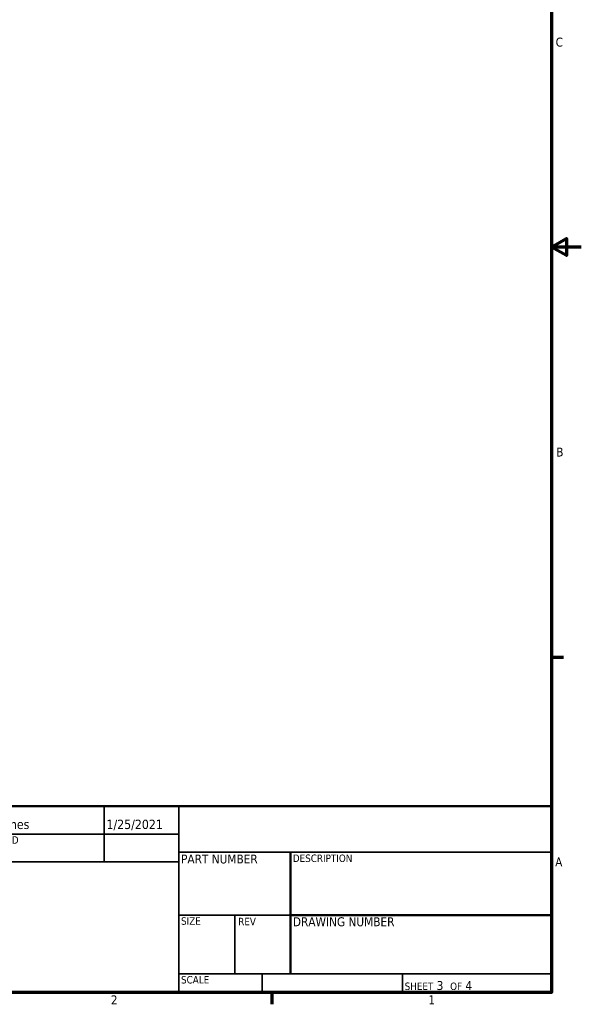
# Model space of a CAD drawing. Header units: inches. Extents: x 0 to 102, y 2 to 64.
# Tile 8 of 18: x 79 to 102, y 3 to 42. Entities that reach past the tile are written whole.
import ezdxf
from ezdxf.enums import TextEntityAlignment as Align

# ---------------------------------------------------------------- set-up
doc = ezdxf.new("R2010")
doc.units = ezdxf.units.IN
doc.header["$LTSCALE"] = 3
doc.header["$MEASUREMENT"] = 0
doc.layers.add('Border (ANSI)', color=7, linetype='Continuous', lineweight=70)
doc.layers.add('Title (ANSI)', color=7, linetype='Continuous', lineweight=50)
doc.styles.add('Note Text (ANSI)', font='tahoma.ttf')
doc.styles.get("Standard").update_dxf_attribs({"font": 'tahoma.ttf'})
doc.styles.add('Text Style38', font='tahoma.ttf')
doc.styles.add('Text Style39', font='tahoma.ttf')

# ---------------------------------------------------------------- blocks, each defined once
blk = doc.blocks.new('Borders Default Border')
at = {"layer": 'Border (ANSI)'}
for p, q in [((33.5, 5.5), (33.66, 5.5)), ((29.75, 1), (29.75, 0.84))]:
    blk.add_line(p, q, dxfattribs=at)
at = {"layer": 'Border (ANSI)', "flags": 128}
for points in [[(0.5, 1), (0.5, 21), (33.5, 21), (33.5, 1), (0.5, 1)], [(33.9, 11), (33.5, 11), (33.7, 11.115), (33.7, 10.885), (33.5, 11)]]:
    blk.add_lwpolyline(points, dxfattribs=at)
at = {"layer": 'Border (ANSI)', "char_height": 0.12, "attachment_point": 7, "style": 'Note Text (ANSI)'}
for s, insert in [('C', (33.556, 13.688)), ('B', (33.563, 8.19)), ('A', (33.549, 2.69)), ('2', (27.589, 0.84)), ('1', (31.848, 0.84))]:
    blk.add_mtext(s, dxfattribs=dict(at, insert=insert))
blk = doc.blocks.new('Title Blocks ECS Standard w Comments')
at = {"layer": 'Title (ANSI)'}
for p, q in [((2.182, 4.756), (2.182, 7.256)), ((2.182, 7.256), (4.682, 7.256)), ((4.682, 7.256), (4.682, 4.756)), ((12.432, 7.256), (4.682, 7.256)), ((4.682, 7.256), (4.682, 4.756)), ((12.432, 4.756), (12.432, 7.256)), ((8.932, 6.636), (8.932, 5.006)), ((8.932, 5.794), (12.432, 5.794)), ((4.682, 4.756), (2.182, 4.756)), ((4.682, 4.756), (12.432, 4.756))]:
    blk.add_line(p, q, dxfattribs=at)
at = {"layer": 'Title (ANSI)', "lineweight": 35}
for p, q in [((6.432, 6.506), (6.432, 7.256)), ((7.432, 4.756), (7.432, 7.256)), ((4.682, 6.881), (7.432, 6.881)), ((7.432, 6.636), (12.432, 6.636)), ((4.682, 6.506), (7.432, 6.506)), ((8.932, 5.794), (7.432, 5.794)), ((8.182, 5.006), (8.182, 5.794)), ((12.432, 5.006), (7.432, 5.006)), ((8.552, 5.006), (8.552, 4.756)), ((10.432, 5.006), (10.432, 4.756))]:
    blk.add_line(p, q, dxfattribs=at)
at = {"layer": 'Title (ANSI)', "style": 'Text Style38'}
for s, p in [('DRAWN', (4.712, 7.226)), ('CHECKED', (4.712, 6.851)), ('DESCRIPTION', (8.962, 6.606)), ('SIZE', (7.462, 5.764)), ('REV', (8.229, 5.757)), ('SCALE', (7.462, 4.976))]:
    blk.add_text(s, height=0.1, dxfattribs=at).set_placement(p, align=Align.TOP_LEFT)
at = {"layer": 'Title (ANSI)', "char_height": 0.12, "style": 'Note Text (ANSI)'}
for s, insert, attachment_point in [('\\fTahoma|b0|i0;NOTES', (2.212, 7.226), 1), ('\\fTahoma|b0|i0;PART NUMBER', (7.462, 6.606), 1), ('\\fTahoma|b0|i0;DRAWING NUMBER', (8.962, 5.764), 1), ('\\fTahoma|b0|i0;\\H0.1000;SHEET\\fTahoma|b0|i0;\\H0.1200; 3  \\fTahoma|b0|i0;\\H0.1000;OF\\fTahoma|b0|i0;\\H0.1200; 4 ', (10.462, 4.786), 7)]:
    blk.add_mtext(s, dxfattribs=dict(at, insert=insert, attachment_point=attachment_point))
at = {"layer": 'Title (ANSI)', "lineweight": 30, "flags": 63}
for tag, p in [('COMPANY', (9.932, 6.946)), ('REVISION_NUMBER', (8.557, 5.381)), ('<DRAWING_NUMBER>', (10.682, 5.4)), ('Sheet_Size', (7.807, 5.381))]:
    blk.add_attdef(tag, text='', height=0.24, dxfattribs=at).set_placement(p, align=Align.MIDDLE_CENTER)
for tag, height, p in [('COMMENTS', 0.12, (2.212, 7.006)), ('DESCRIPTION', 0.125, (8.962, 6.386))]:
    blk.add_attdef(tag, text='', height=height, dxfattribs=at).set_placement(p, align=Align.TOP_LEFT)
at = {"layer": 'Title (ANSI)', "style": 'Text Style39'}
for tag, p in [('AUTHOR', (4.712, 6.911)), ('CREATION_DATE', (6.462, 6.911)), ('CHECKED_BY', (4.712, 6.536)), ('CHECKED_DATE', (6.462, 6.536))]:
    blk.add_attdef(tag, text='', height=0.125, dxfattribs=at).set_placement(p, align=Align.BOTTOM_LEFT)
at = {"layer": 'Title (ANSI)', "lineweight": 30, "width": 0.9, "flags": 63}
blk.add_attdef('PART_NUMBER', text='', height=0.24, dxfattribs=at).set_placement((7.462, 6.223), align=Align.MIDDLE_LEFT)
at = {"layer": 'Title (ANSI)', "lineweight": 30, "flags": 63}
blk.add_attdef('Initial_View_Scale', text='', height=0.12, dxfattribs=at).set_placement((8.522, 4.786), align=Align.BOTTOM_RIGHT)

msp = doc.modelspace()

# ---------------------------------------------------------------- block references
at = {"xscale": 3, "yscale": 3, "zscale": 3}
msp.add_blockref('Borders Default Border', (0, 0), dxfattribs=at)
msp.add_blockref('Title Blocks ECS Standard w Comments', (63.205, -11.269), dxfattribs=at).add_auto_attribs({'AUTHOR': 'shommes', 'CREATION_DATE': '1/25/2021'})

doc.saveas('drawing.dxf')
